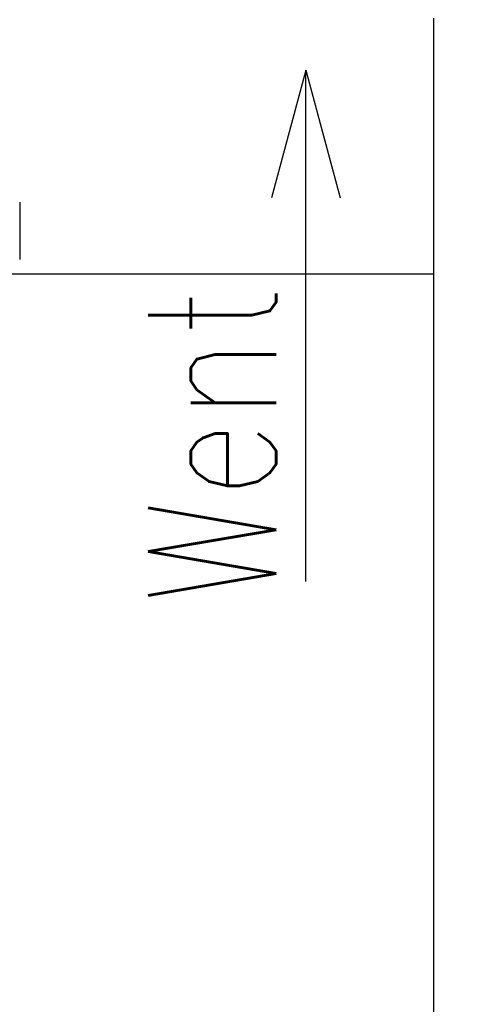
# Model space of a CAD drawing. Header units: millimetres. Extents: x 42924 to 92944, y -369470 to -179866.
# Tile 21 of 256: x 46005 to 46041, y -181382 to -181305. Entities that reach past the tile are written whole.
import ezdxf

# ---------------------------------------------------------------- set-up
doc = ezdxf.new("R2010")
doc.units = ezdxf.units.MM
doc.layers.get('0').update_dxf_attribs({"color": 8})
for name, color, linetype in [('!! 0_ Istn-sciany', 8, 'Continuous'), ('!! 0_Istn-went', 8, 'Continuous'), ('!! 2 ZABUDOWA GK-MDF', 8, 'Continuous')]:
    doc.layers.add(name, color=color, linetype=linetype)
doc.layers.add('!!_@ wypos sanit nd', color=8, linetype='Continuous', plot=False)
doc.layers.add('E_SAP_ZASIĘG', color=150, linetype='Continuous', plot=False)
doc.styles.add('ARCHETYP', font='romans.shx', dxfattribs={"height": 15})

# ---------------------------------------------------------------- blocks, each defined once
blk = doc.blocks.new('A$Cff2eaf8b')
blk.add_lwpolyline([(0.20099, -0.02671), (0.20099, -0.0717)])

msp = doc.modelspace()

# ---------------------------------------------------------------- linework, layer by layer
at = {"layer": '!! 0_ Istn-sciany'}
msp.add_lwpolyline([(46037.12722, -181304.72377), (46037.12722, -181443.72377)], dxfattribs=at)
at = {"layer": '!! 0_Istn-went'}
for points in [[(46027.12722, -181308.7757), (46024.44773, -181318.7757)], [(46027.12722, -181348.82223), (46027.12722, -181308.7757)], [(46027.12722, -181308.7757), (46029.80671, -181318.7757)]]:
    msp.add_lwpolyline(points, dxfattribs=at)
at = {"layer": '!! 2 ZABUDOWA GK-MDF'}
msp.add_lwpolyline([(45932.12722, -181324.72377), (46037.12722, -181324.72377)], dxfattribs=at)
at = {"layer": 'E_SAP_ZASIĘG'}
for centre in [(45516.33676, -181291.23744), (46172.51188, -181498.06894)]:
    msp.add_circle(centre, 600, dxfattribs=at)

# ---------------------------------------------------------------- block references
at = {"layer": '!!_@ wypos sanit nd', "xscale": 100, "yscale": 100, "zscale": 100}
msp.add_blockref('A$Cff2eaf8b', (45984.62757, -181316.45678), dxfattribs=at)

# ---------------------------------------------------------------- texts
at = {"layer": '!! 0_Istn-went', "style": 'ARCHETYP', "width": 0.8}
msp.add_text('Went', height=10, rotation=90, dxfattribs=at).set_placement((46024.79699, -181350.60911))

doc.saveas('drawing.dxf')
